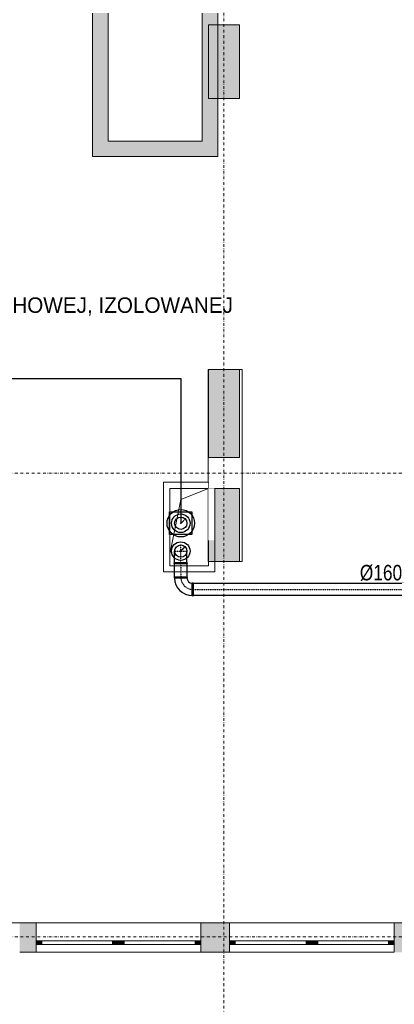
# Model space of a CAD drawing. Header units: centimetres. Extents: x -1589 to 108054, y -205274 to 31709.
# Tile 117 of 256: x 23980 to 24465, y 9585 to 10859. Entities that reach past the tile are written whole.
import ezdxf
from ezdxf.enums import TextEntityAlignment as Align

# ---------------------------------------------------------------- set-up
doc = ezdxf.new("R2010")
doc.units = ezdxf.units.CM
doc.header["$LTSCALE"] = 0.01
doc.header["$MEASUREMENT"] = 0
for name, pattern in [('CENTER', [0.55, 0.37, -0.06, 0.06, -0.06]), ('Kropki i Kreski', [72, 36, -18, 0, -18]), ('Wipeout_Contour', [100, 0, -100])]:
    doc.linetypes.add(name, pattern=pattern)
for name, color, linetype in [('2_stropy.ISTN', 7, 'Continuous'), ('2_ściany wewnętrzne.ISTN', 7, 'Continuous'), ('2_ściany zewnętrzne.ISTN', 7, 'Continuous'), ('3_linie 2D .ISTN', 7, 'Continuous'), ('3_linii 2D .K_IR', 7, 'Continuous'), ('4_osie.ISTN', 7, 'Continuous'), ('_WOD-KAN', 7, 'Continuous'), ('WEN_N-_ATRYBUT', 6, 'Continuous'), ('WEN_N-_OSIE', 2, 'CENTER'), ('WEN_W-_ATRYBUT', 6, 'Continuous'), ('WEN_W-_OSIE', 2, 'CENTER')]:
    doc.layers.add(name, color=color, linetype=linetype)
doc.layers.add('WEN_N-_ZLICZAC', color=5, linetype='Continuous', lineweight=30)
doc.layers.add('WEN_W-_ZLICZAC', color=6, linetype='Continuous', lineweight=30)
doc.styles.add('GENERATED_STYLE_1', font='txt')
doc.styles.add('STYL_WENTYLE', font='arial.ttf', dxfattribs={"width": 0.8})

# ---------------------------------------------------------------- blocks, each defined once
blk = doc.blocks.new('PSR-C160_1000_11')
blk.add_circle((0, 0), 80)
for p in [(0, 0), (57, 57)]:
    blk.add_point(p)
at = {"layer": 'WEN_W-_OSIE'}
blk.add_line((0, 0), (57, 57), dxfattribs=at)
at = {"layer": 'WEN_W-_ATRYBUT', "style": 'STYL_WENTYLE', "width": 0.8, "flags": 8}
blk.add_attdef('WENTYLE', text='', height=50, dxfattribs=at).set_placement((0, 0), align=Align.BOTTOM_LEFT)
blk = doc.blocks.new('BPFL16090_13')
for p, q in [((-80, 11.2), (-80, 160)), ((80, 11.2), (80, 160))]:
    blk.add_line(p, q)
blk.add_lwpolyline([(80, 0), (-80, 0, -1), (-80, 11.2), (80, 11.2, -1)], format="xyb", close=True)
blk.add_circle((0, 160), 80)
blk.add_point((0, 0))
at = {"layer": 'WEN_N-_OSIE'}
for p, q in [((-85, 160), (85, 160)), ((0, 0), (0, 245))]:
    blk.add_line(p, q, dxfattribs=at)
at = {"layer": 'WEN_N-_ATRYBUT', "style": 'STYL_WENTYLE', "width": 0.8, "flags": 8}
blk.add_attdef('WENTYLE', text='', height=50, dxfattribs=at).set_placement((80, 0), align=Align.BOTTOM_LEFT)
blk = doc.blocks.new('BPFL16090_23')
for points in [[(-160, -80), (-160, 80, -1), (-148.8, 80), (-148.8, -80, -1)], [(-80, -160), (80, -160, 1), (80, -148.8), (-80, -148.8, 1)]]:
    blk.add_lwpolyline(points, format="xyb", close=True)
for radius in [228.8, 68.8]:
    blk.add_arc((-148.8, -148.8), radius, 0, 90)
for p in [(-160, 0), (0, -160)]:
    blk.add_point(p)
at = {"layer": 'WEN_N-_OSIE'}
blk.add_arc((-160, -160), 160, 0, 90, dxfattribs=at)
at = {"layer": 'WEN_N-_ATRYBUT', "style": 'STYL_WENTYLE', "width": 0.8, "flags": 8}
blk.add_attdef('WENTYLE', text='', height=50, dxfattribs=at).set_placement((-80, -160), align=Align.BOTTOM_LEFT)
blk = doc.blocks.new('SR-C160_175-7662089096_14')
blk.add_lwpolyline([(0, -80), (0, 80), (176, 80), (176, -80)], close=True)
for p in [(0, 0), (176, 0)]:
    blk.add_point(p)
at = {"layer": 'WEN_N-_OSIE'}
blk.add_line((0, 0), (176, 0), dxfattribs=at)
at = {"layer": 'WEN_N-_ATRYBUT', "style": 'STYL_WENTYLE', "width": 0.8, "flags": 8}
blk.add_attdef('WENTYLE', text='', height=50, dxfattribs=at).set_placement((88, 0), align=Align.BOTTOM_LEFT)
at = {"layer": 'WEN_N-_OSIE', "color": 7, "style": 'STYL_WENTYLE', "width": 0.8, "flags": 8}
blk.add_attdef('FI_KANALU', text='', height=40, dxfattribs=at).set_placement((88, 40), align=Align.MIDDLE_CENTER)
blk = doc.blocks.new('SR-C160_4856-0167082234_14')
blk.add_line((3000, -80), (3000, 80))
blk.add_lwpolyline([(0, -80), (0, 80), (4856, 80), (4856, -80)], close=True)
for p in [(0, 0), (4856, 0)]:
    blk.add_point(p)
at = {"layer": 'WEN_N-_OSIE'}
blk.add_line((0, 0), (4856, 0), dxfattribs=at)
at = {"layer": 'WEN_N-_ATRYBUT', "style": 'STYL_WENTYLE', "width": 0.8, "flags": 8}
blk.add_attdef('WENTYLE', text='', height=50, dxfattribs=at).set_placement((2428, 0), align=Align.BOTTOM_LEFT)
at = {"layer": 'WEN_N-_OSIE', "color": 7, "style": 'STYL_WENTYLE', "width": 0.8, "flags": 8}
blk.add_attdef('FI_KANALU', text='', height=40, dxfattribs=at).set_placement((2428, 40), align=Align.MIDDLE_CENTER)

msp = doc.modelspace()

# ---------------------------------------------------------------- hatches: boundary and pattern name
at = {"layer": '2_ściany wewnętrzne.ISTN', "linetype": 'Continuous', "lineweight": 5}
for points in [[(24094.60725, 10701.72222), (24094.60725, 10867.45898), (24074.60725, 10867.45898), (24074.60725, 10701.72222)], [(24236.39026, 10701.72222), (24236.39026, 10867.45898), (24216.39026, 10867.45898), (24216.39026, 10701.72222)], [(24224.36078, 10852.40516), (24224.36078, 10757.02862), (24264.36078, 10757.02862), (24264.36078, 10852.40516)], [(24224.36078, 10252.40516), (24224.36078, 10157.73666), (24264.36078, 10157.73666), (24264.36078, 10252.40516)]]:
    msp.add_hatch(color=8, dxfattribs=at).paths.add_polyline_path(points)
at = {"layer": '2_ściany zewnętrzne.ISTN', "linetype": 'Continuous', "lineweight": 5}
for points in [[(23980.36285, 9652.40516), (24001.45863, 9652.40516), (24001.45863, 9690.40515), (23980.36285, 9690.40515)], [(23980.36286, 9652.40516), (24001.45862, 9652.40516), (24001.45862, 9690.40515), (23980.36286, 9690.40515)], [(24214.45861, 9652.40516), (24251.50621, 9652.40516), (24251.50621, 9690.40515), (24214.45861, 9690.40515)], [(24214.45862, 9652.40516), (24251.50623, 9652.40516), (24251.50623, 9690.40515), (24214.45862, 9690.40515)], [(24464.50621, 9652.40516), (24485.60199, 9652.40516), (24485.60199, 9690.40514), (24464.50621, 9690.40516)], [(24001.45862, 9662.40516), (24008.95862, 9662.40516), (24008.95862, 9667.40516), (24001.45862, 9667.40516)], [(24001.45862, 9662.40516), (24008.95862, 9662.40516), (24008.95862, 9667.40516), (24001.45862, 9667.40516)], [(24107.95862, 9667.40516), (24100.45862, 9667.40516), (24100.45862, 9662.40516), (24107.95862, 9662.40516)], [(24107.95862, 9667.40516), (24100.45862, 9667.40516), (24100.45862, 9662.40516), (24107.95862, 9662.40516)], [(24107.95862, 9662.40516), (24115.45862, 9662.40516), (24115.45862, 9667.40516), (24107.95862, 9667.40516)], [(24107.95862, 9662.40516), (24115.45862, 9662.40516), (24115.45862, 9667.40516), (24107.95862, 9667.40516)], [(24214.45862, 9667.40516), (24206.95862, 9667.40516), (24206.95862, 9662.40516), (24214.45862, 9662.40516)], [(24214.45862, 9667.40516), (24206.95862, 9667.40516), (24206.95862, 9662.40516), (24214.45862, 9662.40516)], [(24251.50622, 9662.40516), (24259.00622, 9662.40516), (24259.00622, 9667.40516), (24251.50622, 9667.40516)], [(24251.50622, 9662.40516), (24259.00622, 9662.40516), (24259.00622, 9667.40516), (24251.50622, 9667.40516)], [(24358.00622, 9667.40516), (24350.50622, 9667.40516), (24350.50622, 9662.40516), (24358.00622, 9662.40516)], [(24358.00622, 9667.40516), (24350.50622, 9667.40516), (24350.50622, 9662.40516), (24358.00622, 9662.40516)], [(24358.00622, 9662.40516), (24365.50622, 9662.40516), (24365.50622, 9667.40516), (24358.00622, 9667.40516)], [(24358.00622, 9662.40516), (24365.50622, 9662.40516), (24365.50622, 9667.40516), (24358.00622, 9667.40516)], [(24464.50622, 9667.40516), (24457.00622, 9667.40516), (24457.00622, 9662.40516), (24464.50622, 9662.40516)], [(24464.50622, 9667.40516), (24457.00622, 9667.40516), (24457.00622, 9662.40516), (24464.50622, 9662.40516)]]:
    msp.add_hatch(color=8, dxfattribs=at).paths.add_polyline_path(points)

# ---------------------------------------------------------------- linework, layer by layer
at = {"linetype": 'ByBlock', "lineweight": -2}
msp.add_lwpolyline([(23565.08802, 10394.74151), (24188.53938, 10394.74151), (24188.53938, 10207.40516)], dxfattribs=at)
msp.add_lwpolyline([(24174.03938, 10222.08516), (24203.03938, 10222.08516), (24203.03938, 10193.08516), (24174.03938, 10193.08516)], close=True)
at = {"lineweight": 30}
msp.add_circle((24188.53938, 10207.40516), 17.75, dxfattribs=at)
for centre in [(24188.53938, 10207.40516), (24188.53585, 10171.40162)]:
    msp.add_circle(centre, 12)
at = {"layer": '2_ściany wewnętrzne.ISTN', "color": 8, "linetype": 'Continuous', "lineweight": 5, "flags": 128}
for points in [[(24094.60725, 10701.72222), (24094.60725, 10867.45898)], [(24216.39026, 10867.45898), (24216.39026, 10701.72222)], [(24236.39026, 10701.72222), (24236.39026, 10867.45898)], [(24224.36078, 10852.40516), (24224.36078, 10757.02862)], [(24264.36078, 10852.40516), (24224.36078, 10852.40516)], [(24264.36078, 10757.02862), (24264.36078, 10852.40516)], [(24224.36078, 10757.02862), (24264.36078, 10757.02862)], [(24216.39026, 10701.72222), (24094.60725, 10701.72222)], [(24224.36078, 10292.40516), (24264.36078, 10292.40516)], [(24224.36078, 10252.40516), (24224.36078, 10157.73666)], [(24264.36078, 10252.40516), (24224.36078, 10252.40516)], [(24264.36078, 10157.73666), (24264.36078, 10252.40516)], [(24224.36078, 10157.73666), (24264.36078, 10157.73666)]]:
    msp.add_lwpolyline(points, dxfattribs=at)
at = {"layer": '2_ściany zewnętrzne.ISTN', "color": 8, "linetype": 'Continuous', "lineweight": 5}
for p, q in [((24001.45862, 9667.40516), (24001.45862, 9690.40516)), ((24001.45862, 9690.40516), (24214.45862, 9690.40516)), ((24001.45862, 9667.40516), (24001.45862, 9690.40516)), ((24001.45862, 9667.40516), (24001.45862, 9690.40516)), ((24001.45862, 9690.40516), (24214.45862, 9690.40516)), ((24001.45862, 9667.40516), (24001.45862, 9690.40516)), ((24214.45862, 9667.40516), (24214.45862, 9690.40516)), ((24214.45862, 9667.40516), (24214.45862, 9690.40516)), ((24214.45862, 9667.40516), (24214.45862, 9690.40516)), ((24214.45862, 9667.40516), (24214.45862, 9690.40516)), ((24251.50622, 9667.40516), (24251.50622, 9690.40516)), ((24251.50622, 9690.40516), (24464.50622, 9690.40516)), ((24251.50622, 9667.40516), (24251.50622, 9690.40516)), ((24251.50622, 9667.40516), (24251.50622, 9690.40516)), ((24251.50622, 9690.40516), (24464.50622, 9690.40516)), ((24251.50622, 9667.40516), (24251.50622, 9690.40516)), ((24464.50622, 9667.40516), (24464.50622, 9690.40516)), ((24464.50622, 9667.40516), (24464.50622, 9690.40516)), ((24464.50622, 9667.40516), (24464.50622, 9690.40516)), ((24464.50622, 9667.40516), (24464.50622, 9690.40516)), ((24001.45862, 9662.40516), (24001.45862, 9667.40516)), ((24008.95862, 9667.40516), (24001.45862, 9667.40516)), ((24001.45862, 9662.40516), (24001.45862, 9667.40516)), ((24001.45862, 9662.40516), (24001.45862, 9667.40516)), ((24001.45862, 9662.40516), (24001.45862, 9667.40516)), ((24008.95862, 9667.40516), (24001.45862, 9667.40516)), ((24001.45862, 9662.40516), (24001.45862, 9667.40516)), ((24001.45862, 9662.40516), (24001.45862, 9667.40516)), ((24001.45862, 9652.40516), (24001.45862, 9662.40516)), ((24001.45862, 9662.40516), (24008.95862, 9662.40516)), ((24001.45862, 9652.40516), (24001.45862, 9662.40516)), ((24001.45862, 9652.40516), (24001.45862, 9662.40516)), ((24001.45862, 9662.40516), (24008.95862, 9662.40516)), ((24001.45862, 9652.40516), (24001.45862, 9662.40516)), ((24008.95862, 9662.40516), (24008.95862, 9667.40516)), ((24100.45862, 9667.40516), (24008.95862, 9667.40516)), ((24008.95862, 9662.40516), (24008.95862, 9667.40516)), ((24100.45862, 9667.40516), (24008.95862, 9667.40516)), ((24008.95862, 9662.40516), (24100.45862, 9662.40516)), ((24008.95862, 9662.40516), (24100.45862, 9662.40516)), ((24107.95862, 9667.40516), (24100.45862, 9667.40516)), ((24100.45862, 9667.40516), (24100.45862, 9662.40516)), ((24107.95862, 9667.40516), (24100.45862, 9667.40516)), ((24100.45862, 9667.40516), (24100.45862, 9662.40516)), ((24100.45862, 9662.40516), (24107.95862, 9662.40516)), ((24100.45862, 9662.40516), (24107.95862, 9662.40516)), ((24115.45862, 9667.40516), (24107.95862, 9667.40516)), ((24115.45862, 9667.40516), (24107.95862, 9667.40516)), ((24107.95862, 9662.40516), (24115.45862, 9662.40516)), ((24107.95862, 9662.40516), (24115.45862, 9662.40516)), ((24115.45862, 9662.40516), (24115.45862, 9667.40516)), ((24206.95862, 9667.40516), (24115.45862, 9667.40516)), ((24115.45862, 9662.40516), (24115.45862, 9667.40516)), ((24206.95862, 9667.40516), (24115.45862, 9667.40516)), ((24115.45862, 9662.40516), (24206.95862, 9662.40516)), ((24115.45862, 9662.40516), (24206.95862, 9662.40516)), ((24214.45862, 9667.40516), (24206.95862, 9667.40516)), ((24206.95862, 9667.40516), (24206.95862, 9662.40516)), ((24214.45862, 9667.40516), (24206.95862, 9667.40516)), ((24206.95862, 9667.40516), (24206.95862, 9662.40516)), ((24206.95862, 9662.40516), (24214.45862, 9662.40516)), ((24206.95862, 9662.40516), (24214.45862, 9662.40516)), ((24214.45862, 9662.40516), (24214.45862, 9667.40516)), ((24214.45862, 9662.40516), (24214.45862, 9667.40516)), ((24214.45862, 9662.40516), (24214.45862, 9667.40516)), ((24214.45862, 9662.40516), (24214.45862, 9667.40516)), ((24214.45862, 9662.40516), (24214.45862, 9667.40516)), ((24214.45862, 9662.40516), (24214.45862, 9667.40516)), ((24214.45862, 9652.40516), (24214.45862, 9662.40516)), ((24214.45862, 9652.40516), (24214.45862, 9662.40516)), ((24214.45862, 9652.40516), (24214.45862, 9662.40516)), ((24214.45862, 9652.40516), (24214.45862, 9662.40516)), ((24251.50622, 9662.40516), (24251.50622, 9667.40516)), ((24259.00622, 9667.40516), (24251.50622, 9667.40516)), ((24251.50622, 9662.40516), (24251.50622, 9667.40516)), ((24251.50622, 9662.40516), (24251.50622, 9667.40516)), ((24251.50622, 9662.40516), (24251.50622, 9667.40516)), ((24259.00622, 9667.40516), (24251.50622, 9667.40516)), ((24251.50622, 9662.40516), (24251.50622, 9667.40516)), ((24251.50622, 9662.40516), (24251.50622, 9667.40516)), ((24251.50622, 9652.40516), (24251.50622, 9662.40516)), ((24251.50622, 9662.40516), (24259.00622, 9662.40516)), ((24251.50622, 9652.40516), (24251.50622, 9662.40516)), ((24251.50622, 9652.40516), (24251.50622, 9662.40516)), ((24251.50622, 9662.40516), (24259.00622, 9662.40516)), ((24251.50622, 9652.40516), (24251.50622, 9662.40516)), ((24259.00622, 9662.40516), (24259.00622, 9667.40516)), ((24350.50622, 9667.40516), (24259.00622, 9667.40516)), ((24259.00622, 9662.40516), (24259.00622, 9667.40516)), ((24350.50622, 9667.40516), (24259.00622, 9667.40516)), ((24259.00622, 9662.40516), (24350.50622, 9662.40516)), ((24259.00622, 9662.40516), (24350.50622, 9662.40516)), ((24358.00622, 9667.40516), (24350.50622, 9667.40516)), ((24350.50622, 9667.40516), (24350.50622, 9662.40516)), ((24358.00622, 9667.40516), (24350.50622, 9667.40516)), ((24350.50622, 9667.40516), (24350.50622, 9662.40516)), ((24350.50622, 9662.40516), (24358.00622, 9662.40516)), ((24350.50622, 9662.40516), (24358.00622, 9662.40516)), ((24365.50622, 9667.40516), (24358.00622, 9667.40516)), ((24365.50622, 9667.40516), (24358.00622, 9667.40516)), ((24358.00622, 9662.40516), (24365.50622, 9662.40516)), ((24358.00622, 9662.40516), (24365.50622, 9662.40516)), ((24365.50622, 9662.40516), (24365.50622, 9667.40516)), ((24457.00622, 9667.40516), (24365.50622, 9667.40516)), ((24365.50622, 9662.40516), (24365.50622, 9667.40516)), ((24457.00622, 9667.40516), (24365.50622, 9667.40516)), ((24365.50622, 9662.40516), (24457.00622, 9662.40516)), ((24365.50622, 9662.40516), (24457.00622, 9662.40516)), ((24464.50622, 9667.40516), (24457.00622, 9667.40516)), ((24457.00622, 9667.40516), (24457.00622, 9662.40516)), ((24464.50622, 9667.40516), (24457.00622, 9667.40516)), ((24457.00622, 9667.40516), (24457.00622, 9662.40516)), ((24457.00622, 9662.40516), (24464.50622, 9662.40516)), ((24457.00622, 9662.40516), (24464.50622, 9662.40516)), ((24464.50622, 9662.40516), (24464.50622, 9667.40516)), ((24464.50622, 9662.40516), (24464.50622, 9667.40516)), ((24464.50622, 9662.40516), (24464.50622, 9667.40516)), ((24464.50622, 9662.40516), (24464.50622, 9667.40516)), ((24464.50622, 9662.40516), (24464.50622, 9667.40516)), ((24464.50622, 9662.40516), (24464.50622, 9667.40516)), ((24464.50622, 9652.40516), (24464.50622, 9662.40516)), ((24464.50622, 9652.40516), (24464.50622, 9662.40516)), ((24464.50622, 9652.40516), (24464.50622, 9662.40516)), ((24464.50622, 9652.40516), (24464.50622, 9662.40516)), ((24001.45862, 9652.40516), (24214.45862, 9652.40516)), ((24001.45862, 9652.40516), (24214.45862, 9652.40516)), ((24251.50622, 9652.40516), (24464.50622, 9652.40516)), ((24251.50622, 9652.40516), (24464.50622, 9652.40516))]:
    msp.add_line(p, q, dxfattribs=at)
at = {"layer": '2_ściany zewnętrzne.ISTN', "color": 8, "linetype": 'Continuous', "lineweight": 5, "flags": 128}
for points in [[(24224.36078, 10167.45898), (24224.36078, 10159.45898)], [(24001.45861, 9690.40516), (23980.36285, 9690.40516)], [(24001.45862, 9690.40516), (23980.36286, 9690.40516)], [(24251.50623, 9690.40516), (24214.45861, 9690.40516)], [(24251.50621, 9690.40516), (24214.45862, 9690.40516)], [(24485.60199, 9690.40516), (24464.50621, 9690.40516)], [(23980.36285, 9652.40516), (24001.45861, 9652.40516)], [(23980.36286, 9652.40516), (24001.45862, 9652.40516)], [(24214.45861, 9652.40516), (24251.50621, 9652.40516)], [(24214.45861, 9652.40516), (24251.50623, 9652.40516)]]:
    msp.add_lwpolyline(points, dxfattribs=at)
at = {"layer": '3_linie 2D .ISTN', "color": 8, "linetype": 'Continuous', "lineweight": 5}
for p, q in [((24268.01842, 10406.13963), (24268.01842, 10157.73666)), ((24268.01842, 10157.73666), (24223.8185, 10157.73666))]:
    msp.add_line(p, q, dxfattribs=at)
at = {"layer": '4_osie.ISTN', "color": 7, "linetype": 'Kropki i Kreski', "lineweight": 0, "ltscale": 10}
for p, q in [((26058.2415, 10272.40516), (21985.82563, 10272.40516)), ((26058.2415, 9672.40516), (21985.82563, 9672.40516))]:
    msp.add_line(p, q, dxfattribs=at)

# ---------------------------------------------------------------- block references
at = {"layer": 'WEN_N-_ZLICZAC', "xscale": 0.1, "yscale": 0.1, "zscale": 0.1}
for name, p in [('BPFL16090_13', (24188.53938, 10155.40516)), ('PSR-C160_1000_11', (24188.53585, 10171.40162))]:
    msp.add_blockref(name, p, dxfattribs=at)
for name, p, rotation in [('SR-C160_175-7662089096_14', (24188.53938, 10155.40516), 270), ('BPFL16090_23', (24188.53938, 10121.82853), 180)]:
    msp.add_blockref(name, p, dxfattribs=dict(at, rotation=rotation))
at = {"layer": 'WEN_N-_ZLICZAC'}
ref = msp.add_blockref('SR-C160_4856-0167082234_14', (24204.53938, 10121.82853), dxfattribs=dict(at, xscale=0.1, yscale=0.1, zscale=0.1))
ref.add_attrib('FI_KANALU', '%%c160', dxfattribs={"layer": 'WEN_N-_OSIE', "color": 7, "height": 20, "style": 'STYL_WENTYLE', "width": 0.8, "flags": 8}).set_placement((24447.34022, 10143.5533), align=Align.MIDDLE_CENTER)
at = {"layer": 'WEN_W-_ZLICZAC', "xscale": 0.1, "yscale": 0.1, "zscale": 0.1}
msp.add_blockref('PSR-C160_1000_11', (24188.53938, 10207.40516), dxfattribs=at)

# ---------------------------------------------------------------- texts
at = {"layer": '_WOD-KAN', "color": 7, "linetype": 'Continuous', "lineweight": 15, "insert": (23565.08567, 10539.4907), "char_height": 20, "attachment_point": 4, "rotation": 359.99896973, "style": 'GENERATED_STYLE_1', "bg_fill": 2}
msp.add_mtext('\\pxql;WENTYLATOR DACHOWY\\PVw = 228 m3/h\\PPel. = 50 W\\P1-230V\\Pm = 3,5 kg\\P- MONTAŻ NA PODSTAWIE DACHOWEJ, IZOLOWANEJ\\P+ WYŁĄCZNIK SERWISOWY \\P+ REGULATOR OBROTÓW', dxfattribs=at)

# ---------------------------------------------------------------- next in the draw order: hatches: boundary and pattern name
at = {"layer": '2_ściany wewnętrzne.ISTN', "linetype": 'Continuous', "lineweight": 5}
for points in [[(24094.60725, 10701.72222), (24074.60725, 10701.72222), (24074.60725, 10681.72222)], [(24094.60725, 10701.72222), (24074.60725, 10681.72222), (24094.60725, 10681.72222)], [(24094.60725, 10681.72222), (24216.39026, 10681.72222), (24216.39026, 10701.72222), (24094.60725, 10701.72222)], [(24216.39026, 10701.72222), (24216.39026, 10681.72222), (24236.39026, 10681.72222)], [(24236.39026, 10701.72222), (24216.39026, 10701.72222), (24236.39026, 10681.72222)], [(24264.36078, 10292.40516), (24264.36078, 10406.13963), (24224.36078, 10406.13963), (24224.36078, 10292.40516)]]:
    msp.add_hatch(color=8, dxfattribs=at).paths.add_polyline_path(points)

# ---------------------------------------------------------------- next in the draw order: linework, layer by layer
at = {"layer": '2_stropy.ISTN', "color": 8, "linetype": 'Continuous', "lineweight": 5, "flags": 128}
for points in [[(23182.36078, 9690.48768), (24766.36078, 9690.48768), (24766.36078, 11471.85699), (24766.36078, 12054.49885), (24234.36078, 12054.49885), (24234.36078, 12071.25913), (23969.1496, 12071.25913), (23969.1496, 12054.39027), (23182.36078, 12054.39027)], [(23182.37034, 12054.45898), (23182.37034, 9690.34271), (24766.36078, 9690.35115), (24766.36078, 12054.45898), (24249.36078, 12054.45898), (24249.18927, 11634.35384), (23944.1496, 11634.35384), (23944.1496, 12054.45898)]]:
    msp.add_lwpolyline(points, close=True, dxfattribs=at)
at = {"layer": '2_ściany wewnętrzne.ISTN', "color": 8, "linetype": 'Continuous', "lineweight": 5, "flags": 128}
for points in [[(24074.60725, 10867.45898), (24074.60725, 10681.72222)], [(24236.39026, 10681.72222), (24236.39026, 10701.72222)], [(24074.60725, 10681.72222), (24094.60725, 10681.72222)], [(24094.60725, 10681.72222), (24236.39026, 10681.72222)], [(24264.36078, 10406.13963), (24224.36078, 10406.13963)], [(24224.36078, 10406.13963), (24224.36078, 10292.40516)], [(24264.36078, 10292.40516), (24264.36078, 10406.13963)]]:
    msp.add_lwpolyline(points, dxfattribs=at)
at = {"layer": '3_linie 2D .ISTN', "color": 8, "linetype": 'Continuous', "lineweight": 5}
msp.add_line((24223.8185, 10406.13963), (24268.01842, 10406.13963), dxfattribs=at)
at = {"layer": '4_osie.ISTN', "color": 7, "linetype": 'Kropki i Kreski', "lineweight": 0, "ltscale": 10}
msp.add_line((24244.36078, 9177.95201), (24244.36078, 12897.96143), dxfattribs=at)

# ---------------------------------------------------------------- next in the draw order: wipeouts: each hides what was drawn before it
at = {"color": 8, "linetype": 'Wipeout_Contour', "lineweight": 5, "ltscale": 5630.226288}
msp.add_wipeout([(24174.36078, 10167.45898), (24166.36078, 10159.45898), (24174.36078, 10159.45898)], dxfattribs=at).dxf.layer = '2_ściany zewnętrzne.ISTN'
at = {"color": 8, "linetype": 'Wipeout_Contour', "lineweight": 5, "ltscale": 5755.57016}
msp.add_wipeout([(24174.36078, 10152.45898), (24166.36078, 10152.45898), (24166.36078, 10144.45898)], dxfattribs=at).dxf.layer = '2_ściany zewnętrzne.ISTN'
at = {"color": 8, "linetype": 'Continuous', "lineweight": 5}
msp.add_wipeout([(24166.36078, 10260.40516), (24174.36078, 10252.40516), (24174.36078, 10260.40516)], dxfattribs=at).dxf.layer = '3_linie 2D .ISTN'

# ---------------------------------------------------------------- next in the draw order: wipeouts: each hides what was drawn before it
at = {"color": 8, "linetype": 'Wipeout_Contour', "lineweight": 5, "ltscale": 5621.719385}
msp.add_wipeout([(24174.36078, 10167.45898), (24166.36078, 10167.45898), (24166.36078, 10159.45898)], dxfattribs=at).dxf.layer = '2_ściany zewnętrzne.ISTN'
at = {"color": 8, "linetype": 'Wipeout_Contour', "lineweight": 5, "ltscale": 5764.792895}
msp.add_wipeout([(24174.36078, 10152.45898), (24166.36078, 10144.45898), (24174.36078, 10144.45898)], dxfattribs=at).dxf.layer = '2_ściany zewnętrzne.ISTN'
at = {"color": 8, "linetype": 'Continuous', "lineweight": 5}
msp.add_wipeout([(24174.36078, 10252.40516), (24224.36078, 10252.40516), (24224.36078, 10260.40516), (24174.36078, 10260.40516)], dxfattribs=at).dxf.layer = '3_linie 2D .ISTN'

# ---------------------------------------------------------------- next in the draw order: linework, layer by layer
at = {"layer": '2_ściany zewnętrzne.ISTN', "color": 8, "linetype": 'Continuous', "lineweight": 5, "flags": 128}
for points in [[(24224.36078, 10252.40516), (24224.36078, 10260.40516)], [(24166.36078, 10159.45898), (24166.36078, 10167.45898)]]:
    msp.add_lwpolyline(points, dxfattribs=at)
at = {"layer": '3_linie 2D .ISTN', "color": 8, "linetype": 'Continuous', "lineweight": 5}
msp.add_line((24223.8185, 10157.73666), (24223.8185, 10406.13963), dxfattribs=at)
at = {"layer": '3_linie 2D .ISTN', "color": 8, "linetype": 'Continuous', "lineweight": 5, "flags": 128}
for points in [[(24224.36078, 10260.40516), (24166.36078, 10260.40516)], [(24174.36078, 10252.40516), (24224.36078, 10252.40516)]]:
    msp.add_lwpolyline(points, dxfattribs=at)

# ---------------------------------------------------------------- next in the draw order: wipeouts: each hides what was drawn before it
at = {"color": 8, "linetype": 'Continuous', "lineweight": 5}
msp.add_wipeout([(24166.36078, 10252.40516), (24174.36078, 10252.40516), (24166.36078, 10260.40516)], dxfattribs=at).dxf.layer = '3_linie 2D .ISTN'

# ---------------------------------------------------------------- next in the draw order: linework, layer by layer
at = {"layer": '3_linie 2D .ISTN', "color": 8, "linetype": 'Continuous', "lineweight": 5, "flags": 128}
msp.add_lwpolyline([(24166.36078, 10260.40516), (24166.36078, 10252.40516)], dxfattribs=at)

# ---------------------------------------------------------------- next in the draw order: wipeouts: each hides what was drawn before it
at = {"color": 8, "linetype": 'Continuous', "lineweight": 5}
msp.add_wipeout([(24166.36078, 10252.40516), (24166.36078, 10167.45898), (24174.36078, 10167.45898), (24174.36078, 10252.40516)], dxfattribs=at).dxf.layer = '3_linie 2D .ISTN'

# ---------------------------------------------------------------- next in the draw order: linework, layer by layer
for centre in [(24188.53938, 10207.40516), (24188.53585, 10171.40162)]:
    msp.add_circle(centre, 12)
at = {"layer": '3_linie 2D .ISTN', "color": 8, "linetype": 'Continuous', "lineweight": 5, "flags": 128}
for points in [[(24166.36078, 10252.40516), (24166.36078, 10167.45898)], [(24174.36078, 10167.45898), (24174.36078, 10252.40516)]]:
    msp.add_lwpolyline(points, dxfattribs=at)
at = {"layer": '3_linie 2D .ISTN', "color": 8, "linetype": 'Continuous', "lineweight": 5}
msp.add_lwpolyline([(24224.36078, 10252.40516), (24224.36078, 10152.45898), (24174.36078, 10152.45898)], dxfattribs=at)
at = {"layer": '3_linii 2D .K_IR', "color": 8, "linetype": 'Continuous', "lineweight": 5}
msp.add_lwpolyline([(24174.36078, 10167.45898), (24188.50292, 10238.31684), (24224.36078, 10252.40516)], dxfattribs=at)

# ---------------------------------------------------------------- next in the draw order: wipeouts: each hides what was drawn before it
at = {"color": 8, "linetype": 'Continuous', "lineweight": 5}
msp.add_wipeout([(24166.36078, 10260.40516), (24174.36078, 10252.40516), (24174.36078, 10260.40516)], dxfattribs=at).dxf.layer = '3_linie 2D .ISTN'

# ---------------------------------------------------------------- next in the draw order: wipeouts: each hides what was drawn before it
msp.add_wipeout([(24224.36078, 10260.40516), (24174.36078, 10260.40516), (24174.36078, 10252.40516), (24224.36078, 10252.40516)], dxfattribs=at).dxf.layer = '3_linie 2D .ISTN'

# ---------------------------------------------------------------- next in the draw order: linework, layer by layer
at = {"layer": '3_linie 2D .ISTN', "color": 8, "linetype": 'Continuous', "lineweight": 5}
for points in [[(24224.36078, 10260.40516), (24166.36078, 10260.40516)], [(24174.36078, 10252.40516), (24224.36078, 10252.40516)]]:
    msp.add_lwpolyline(points, dxfattribs=at)

# ---------------------------------------------------------------- next in the draw order: wipeouts: each hides what was drawn before it
at = {"color": 8, "linetype": 'Wipeout_Contour', "lineweight": 5, "ltscale": 7833.144392}
msp.add_wipeout([(24224.36078, 10252.40516), (24224.36078, 10185.45898), (24232.36078, 10185.45898), (24232.36078, 10252.40516)], dxfattribs=at).dxf.layer = '2_ściany zewnętrzne.ISTN'
at = {"color": 8, "linetype": 'Continuous', "lineweight": 5}
msp.add_wipeout([(24166.36078, 10252.40516), (24174.36078, 10252.40516), (24166.36078, 10260.40516)], dxfattribs=at).dxf.layer = '3_linie 2D .ISTN'

# ---------------------------------------------------------------- next in the draw order: linework, layer by layer
at = {"layer": '3_linie 2D .ISTN', "color": 8, "linetype": 'Continuous', "lineweight": 5}
msp.add_lwpolyline([(24166.36078, 10260.40516), (24166.36078, 10252.40516)], dxfattribs=at)

# ---------------------------------------------------------------- next in the draw order: wipeouts: each hides what was drawn before it
at = {"color": 8, "linetype": 'Continuous', "lineweight": 5}
msp.add_wipeout([(24166.36078, 10252.40516), (24166.36078, 10152.45898), (24174.36078, 10152.45898), (24174.36078, 10252.40516)], dxfattribs=at).dxf.layer = '3_linie 2D .ISTN'

# ---------------------------------------------------------------- next in the draw order: linework, layer by layer
at = {"linetype": 'ByBlock', "lineweight": -2}
msp.add_lwpolyline([(23565.08802, 10394.74151), (24188.53938, 10394.74151), (24188.53938, 10207.40516)], dxfattribs=at)
msp.add_lwpolyline([(24174.03938, 10222.08516), (24203.03938, 10222.08516), (24203.03938, 10193.08516), (24174.03938, 10193.08516)], close=True)
at = {"lineweight": 30}
msp.add_circle((24188.53938, 10207.40516), 17.75, dxfattribs=at)
at = {"layer": '3_linie 2D .ISTN', "color": 8, "linetype": 'Continuous', "lineweight": 5}
for points in [[(24166.36078, 10252.40516), (24166.36078, 10144.45898)], [(24166.36078, 10144.45898), (24232.36078, 10144.45898), (24232.36078, 10252.40516)], [(24174.36078, 10152.45898), (24174.36078, 10252.40516)]]:
    msp.add_lwpolyline(points, dxfattribs=at)

doc.saveas('drawing.dxf')
